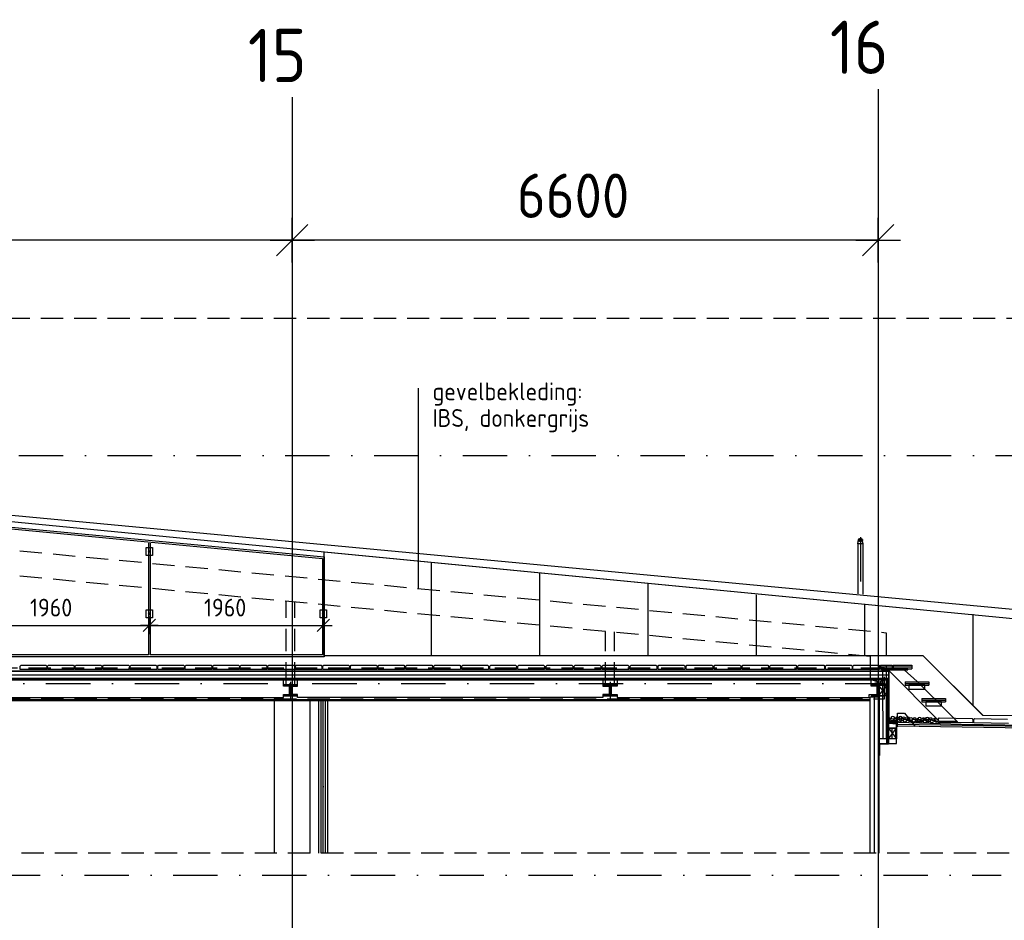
# Model space of a CAD drawing. Extents: x 45255 to 166574, y 102070 to 129901.
# Tile 20 of 21: x 141052 to 152143, y 117729 to 127868. Entities that reach past the tile are written whole.
import ezdxf
from ezdxf.enums import TextEntityAlignment as Align

# ---------------------------------------------------------------- set-up
doc = ezdxf.new("R2010")
doc.units = 0
doc.header["$LTSCALE"] = 1000
doc.header["$MEASUREMENT"] = 0
doc.linetypes.add('DASHDOT', pattern=[1, 0.5, -0.25, 0, -0.25])
doc.linetypes.add('HIDDEN', pattern=[0.375, 0.25, -0.125])
for name, color, linetype in [('B02', 7, 'CONTINUOUS'), ('B03', 7, 'CONTINUOUS'), ('B06', 7, 'CONTINUOUS'), ('B07', 7, 'CONTINUOUS'), ('B20', 7, 'CONTINUOUS')]:
    doc.layers.add(name, color=color, linetype=linetype)
doc.styles.add('TXT', font='isocp.shx')

# ---------------------------------------------------------------- blocks, each defined once
blk = doc.blocks.new('B__DIM')
at = {"layer": 'B07', "color": 1, "linetype": 'Continuous'}
for p, q in [((0, -500), (0, 500)), ((-353.55, -353.55), (353.55, 353.55)), ((-500, 0), (500, 0))]:
    blk.add_line(p, q, dxfattribs=at)
blk = doc.blocks.new('*D0')
at = {"layer": 'B07', "color": 1, "linetype": 'Continuous'}
for p, q in [((123584.6304, 119854.5677), (125384.4304, 119854.5677)), ((125384.4304, 119854.5677), (127084.1104, 119854.5677)), ((127084.1104, 119854.5677), (130084.1104, 119854.5677)), ((130084.1104, 119854.5677), (131203.6304, 119854.5677)), ((131203.6304, 119854.5677), (131704.1304, 119854.5677)), ((131704.1304, 119854.5677), (133604.1304, 119854.5677)), ((133604.1304, 119854.5677), (135504.1304, 119854.5677)), ((135504.1304, 119854.5677), (137404.1304, 119854.5677)), ((137404.1304, 119854.5677), (139304.1304, 119854.5677)), ((139304.1304, 119854.5677), (141264.1304, 119854.5677)), ((141264.1304, 119854.5677), (143224.1204, 119854.5677))]:
    blk.add_line(p, q, dxfattribs=at)
at = {"layer": 'B07', "color": 1, "linetype": 'Continuous', "xscale": 0.2, "yscale": 0.2, "rotation": 180}
for p in [(123584.6304, 119854.5677), (125384.4304, 119854.5677), (127084.1104, 119854.5677), (130084.1104, 119854.5677), (131203.6304, 119854.5677), (131704.1304, 119854.5677), (133604.1304, 119854.5677), (135504.1304, 119854.5677), (137404.1304, 119854.5677), (139304.1304, 119854.5677), (141264.1304, 119854.5677)]:
    blk.add_blockref('B__DIM', p, dxfattribs=at)
at = {"layer": 'B07', "color": 1, "linetype": 'Continuous', "xscale": 0.2, "yscale": 0.2}
blk.add_blockref('B__DIM', (143224.1204, 119854.5677), dxfattribs=at)
at = {"layer": 'B07', "color": 1, "linetype": 'Continuous', "style": 'TXT'}
for s, p in [('1800', (124120.7504, 120054.5677)), ('1700', (125870.4904, 120054.5677)), ('3000', (128220.3304, 120054.5677)), ('1120', (130280.0904, 120054.5677)), ('500', (131189.3104, 120054.5677)), ('1900', (132290.3504, 120054.5677)), ('1900', (134190.3504, 120054.5677)), ('1900', (136090.3504, 120054.5677)), ('1900', (137990.3504, 120054.5677)), ('1960', (139920.3504, 120054.5677)), ('1960', (141880.3504, 120054.5677))]:
    blk.add_text(s, height=199.99998, dxfattribs=at).set_placement(p, align=Align.MIDDLE_LEFT)

msp = doc.modelspace()

# ---------------------------------------------------------------- linework, layer by layer
at = {"layer": 'B02', "color": 8, "linetype": 'Continuous'}
for p, q in [((144122, 126997), (144122, 102621)), ((150722, 127084), (150722, 102621)), ((150722, 127084), (150722, 102621))]:
    msp.add_line(p, q, dxfattribs=at)
at = {"layer": 'B02', "color": 8, "linetype": 'DASHDOT'}
for p, q in [((124041, 122962), (153553, 122962)), ((48772, 118237), (152108, 118237))]:
    msp.add_line(p, q, dxfattribs=at)
at = {"layer": 'B03', "color": 8, "linetype": 'Continuous'}
for p, q in [((124755, 123781), (162418, 120145)), ((124920, 123793), (162414, 120276)), ((124846, 123676), (144482, 121822)), ((129842, 123184), (144462, 121804)), ((150492, 121966), (150502, 122016)), ((150552, 121966), (150542, 122016)), ((142477, 121926), (142547, 121926)), ((142477, 121836), (142477, 121926)), ((142502, 121974), (142502, 120717)), ((142522, 121974), (142522, 120717)), ((142547, 121926), (142547, 121836)), ((150552, 121966), (150492, 121966)), ((150492, 121966), (150492, 121404)), ((150552, 121399), (150552, 121966)), ((142547, 121836), (142477, 121836)), ((144462, 121804), (144462, 120717)), ((144482, 121878), (162418, 120145)), ((144482, 120707), (144482, 121878)), ((144482, 121822), (144482, 120697)), ((144482, 120707), (144482, 121815)), ((145692, 120707), (145692, 121758)), ((146912, 120707), (146912, 121639)), ((148132, 120707), (148132, 121523)), ((149352, 120707), (149352, 121392)), ((142477, 121226), (142547, 121226)), ((142477, 121136), (142477, 121226)), ((142547, 121226), (142547, 121136)), ((144437, 121226), (144507, 121226)), ((144437, 121136), (144437, 121226)), ((144507, 121226), (144507, 121136)), ((150572, 120707), (150572, 121290)), ((142547, 121136), (142477, 121136)), ((144507, 121136), (144437, 121136)), ((151792, 120145), (151792, 121176)), ((144482, 120697), (132462, 120697)), ((142502, 120717), (140562, 120717)), ((144462, 120717), (142522, 120717)), ((151228, 120707), (144482, 120707)), ((151228, 120707), (144482, 120707)), ((151228, 120707), (151901, 120037)), ((151901, 120036), (151228, 120707)), ((141057, 120592), (141067, 120602)), ((141057, 120552), (141057, 120592)), ((141067, 120602), (141347, 120602)), ((141347, 120602), (141357, 120592)), ((141357, 120592), (141357, 120552)), ((141367, 120592), (141377, 120602)), ((141367, 120552), (141367, 120592)), ((141377, 120602), (141657, 120602)), ((141657, 120602), (141667, 120592)), ((141667, 120592), (141667, 120552)), ((141677, 120592), (141687, 120602)), ((141677, 120552), (141677, 120592)), ((141687, 120602), (141967, 120602)), ((141967, 120602), (141977, 120592)), ((141977, 120592), (141977, 120552)), ((141987, 120592), (141997, 120602)), ((141987, 120552), (141987, 120592)), ((141997, 120602), (142277, 120602)), ((142277, 120602), (142287, 120592)), ((142287, 120592), (142287, 120552)), ((142297, 120592), (142307, 120602)), ((142297, 120552), (142297, 120592)), ((142307, 120602), (142587, 120602)), ((142587, 120602), (142597, 120592)), ((142597, 120592), (142597, 120552)), ((142607, 120592), (142617, 120602)), ((142607, 120552), (142607, 120592)), ((142617, 120602), (142897, 120602)), ((142897, 120602), (142907, 120592)), ((142907, 120592), (142907, 120552)), ((142917, 120592), (142927, 120602)), ((142917, 120552), (142917, 120592)), ((142927, 120602), (143207, 120602)), ((143207, 120602), (143217, 120592)), ((143217, 120592), (143217, 120552)), ((143227, 120592), (143237, 120602)), ((143227, 120552), (143227, 120592)), ((143237, 120602), (143517, 120602)), ((143517, 120602), (143527, 120592)), ((143527, 120592), (143527, 120552)), ((143537, 120592), (143547, 120602)), ((143537, 120552), (143537, 120592)), ((143547, 120602), (143827, 120602)), ((143827, 120602), (143837, 120592)), ((143837, 120592), (143837, 120552)), ((143847, 120592), (143857, 120602)), ((143847, 120552), (143847, 120592)), ((143857, 120602), (144137, 120602)), ((144137, 120602), (144147, 120592)), ((144147, 120592), (144147, 120552)), ((144157, 120592), (144167, 120602)), ((144157, 120552), (144157, 120592)), ((144167, 120602), (144447, 120602)), ((144447, 120602), (144457, 120592)), ((144457, 120592), (144457, 120552)), ((144467, 120592), (144477, 120602)), ((144467, 120552), (144467, 120592)), ((144477, 120602), (144757, 120602)), ((144757, 120602), (144767, 120592)), ((144767, 120592), (144767, 120552)), ((144777, 120592), (144787, 120602)), ((144777, 120552), (144777, 120592)), ((144787, 120602), (145067, 120602)), ((145067, 120602), (145077, 120592)), ((145077, 120592), (145077, 120552)), ((145088, 120592), (145098, 120602)), ((145088, 120552), (145088, 120592)), ((145098, 120602), (145378, 120602)), ((145378, 120602), (145388, 120592)), ((145388, 120592), (145388, 120552)), ((145403, 120592), (145413, 120602)), ((145403, 120552), (145403, 120592)), ((145413, 120602), (145693, 120602)), ((145693, 120602), (145703, 120592)), ((145703, 120592), (145703, 120552)), ((145718, 120592), (145728, 120602)), ((145718, 120552), (145718, 120592)), ((145728, 120602), (146008, 120602)), ((146008, 120602), (146018, 120592)), ((146018, 120592), (146018, 120552)), ((146033, 120592), (146043, 120602)), ((146033, 120552), (146033, 120592)), ((146043, 120602), (146323, 120602)), ((146323, 120602), (146333, 120592)), ((146333, 120592), (146333, 120552)), ((146348, 120592), (146358, 120602)), ((146348, 120552), (146348, 120592)), ((146358, 120602), (146638, 120602)), ((146638, 120602), (146648, 120592)), ((146648, 120592), (146648, 120552)), ((146663, 120592), (146673, 120602)), ((146663, 120552), (146663, 120592)), ((146673, 120602), (146953, 120602)), ((146953, 120602), (146963, 120592)), ((146963, 120592), (146963, 120552)), ((146983, 120592), (146993, 120602)), ((146983, 120552), (146983, 120592)), ((146993, 120602), (147273, 120602)), ((147273, 120602), (147283, 120592)), ((147283, 120592), (147283, 120552)), ((147298, 120592), (147308, 120602)), ((147298, 120552), (147298, 120592)), ((147308, 120602), (147588, 120602)), ((147588, 120602), (147598, 120592)), ((147598, 120592), (147598, 120552)), ((147613, 120592), (147623, 120602)), ((147613, 120552), (147613, 120592)), ((147623, 120602), (147903, 120602)), ((147903, 120602), (147913, 120592)), ((147913, 120592), (147913, 120552)), ((147928, 120592), (147938, 120602)), ((147928, 120552), (147928, 120592)), ((147938, 120602), (148218, 120602)), ((148218, 120602), (148228, 120592)), ((148228, 120592), (148228, 120552)), ((148243, 120592), (148253, 120602)), ((148243, 120552), (148243, 120592)), ((148253, 120602), (148533, 120602)), ((148533, 120602), (148543, 120592)), ((148543, 120592), (148543, 120552)), ((148558, 120592), (148568, 120602)), ((148558, 120552), (148558, 120592)), ((148568, 120602), (148848, 120602)), ((148848, 120602), (148858, 120592)), ((148858, 120592), (148858, 120552)), ((148873, 120592), (148883, 120602)), ((148873, 120552), (148873, 120592)), ((148883, 120602), (149163, 120602)), ((149163, 120602), (149173, 120592)), ((149173, 120592), (149173, 120552)), ((149188, 120592), (149198, 120602)), ((149188, 120552), (149188, 120592)), ((149198, 120602), (149478, 120602)), ((149478, 120602), (149488, 120592)), ((149488, 120592), (149488, 120552)), ((149503, 120592), (149513, 120602)), ((149503, 120552), (149503, 120592)), ((149513, 120602), (149793, 120602)), ((149793, 120602), (149803, 120592)), ((149803, 120592), (149803, 120552)), ((149818, 120592), (149828, 120602)), ((149818, 120552), (149818, 120592)), ((149828, 120602), (150108, 120602)), ((150108, 120602), (150118, 120592)), ((150118, 120592), (150118, 120552)), ((150128, 120592), (150138, 120602)), ((150128, 120552), (150128, 120592)), ((150138, 120602), (150418, 120602)), ((150418, 120602), (150428, 120592)), ((150428, 120592), (150428, 120552)), ((150438, 120592), (150448, 120602)), ((150438, 120552), (150438, 120592)), ((150448, 120602), (150728, 120602)), ((150728, 120602), (150738, 120592)), ((150738, 120592), (150738, 120552)), ((150748, 120602), (150748, 120562)), ((150748, 120602), (150881, 120602)), ((150748, 120582), (150881, 120582)), ((150748, 120562), (150881, 120562)), ((151056, 120562), (150758, 120562)), ((150758, 120562), (150758, 120550)), ((150881, 120602), (150881, 120562)), ((150891, 120602), (150891, 120562)), ((150891, 120602), (151101, 120602)), ((150891, 120582), (151101, 120582)), ((150891, 120562), (151101, 120562)), ((151056, 120550), (151056, 120562)), ((151101, 120602), (151101, 120562)), ((133224, 120538), (150841, 120538)), ((133227, 120533), (150839, 120533)), ((133243, 120494), (150839, 120494)), ((133258, 120454), (150839, 120454)), ((133260, 120454), (150839, 120454)), ((133262, 120444), (150839, 120444)), ((141357, 120552), (141057, 120552)), ((141667, 120552), (141367, 120552)), ((141977, 120552), (141677, 120552)), ((142287, 120552), (141987, 120552)), ((142597, 120552), (142297, 120552)), ((142907, 120552), (142607, 120552)), ((143217, 120552), (142917, 120552)), ((143527, 120552), (143227, 120552)), ((143837, 120552), (143537, 120552)), ((144147, 120552), (143847, 120552)), ((144457, 120552), (144157, 120552)), ((144767, 120552), (144467, 120552)), ((145077, 120552), (144777, 120552)), ((145388, 120552), (145088, 120552)), ((145703, 120552), (145403, 120552)), ((146018, 120552), (145718, 120552)), ((146333, 120552), (146033, 120552)), ((146648, 120552), (146348, 120552)), ((146963, 120552), (146663, 120552)), ((147283, 120552), (146983, 120552)), ((147598, 120552), (147298, 120552)), ((147913, 120552), (147613, 120552)), ((148228, 120552), (147928, 120552)), ((148543, 120552), (148243, 120552)), ((148858, 120552), (148558, 120552)), ((149173, 120552), (148873, 120552)), ((149488, 120552), (149188, 120552)), ((149803, 120552), (149503, 120552)), ((150118, 120552), (149818, 120552)), ((150428, 120552), (150128, 120552)), ((150738, 120552), (150438, 120552)), ((150758, 120550), (151056, 120550)), ((150758, 120550), (151015, 120550)), ((150833, 120549), (151414, 119968)), ((150839, 120533), (150839, 120452)), ((150839, 120435), (150839, 120454)), ((150841, 120538), (150841, 119966)), ((151015, 120550), (151162, 120417)), ((133266, 120435), (150839, 120435)), ((144022, 120435), (140582, 120435)), ((144022, 120366), (144022, 120435)), ((144090, 120366), (144022, 120366)), ((144088, 120376), (144032, 120384)), ((144032, 120384), (144172, 120384)), ((144032, 120376), (144032, 120384)), ((144032, 120384), (144088, 120376)), ((144032, 120376), (144032, 120384)), ((144032, 120384), (144172, 120384)), ((144088, 120376), (144032, 120376)), ((144088, 120376), (144032, 120376)), ((144088, 120376), (144172, 120384)), ((144172, 120384), (144088, 120376)), ((144090, 120376), (144088, 120376)), ((144088, 120376), (144110, 120374)), ((144088, 120376), (144112, 120375)), ((144110, 120374), (144088, 120376)), ((144088, 120376), (144115, 120376)), ((144112, 120375), (144088, 120376)), ((144088, 120376), (144117, 120376)), ((144115, 120376), (144088, 120376)), ((144088, 120376), (144172, 120376)), ((144117, 120376), (144088, 120376)), ((144172, 120376), (144088, 120376)), ((144090, 120376), (144088, 120376)), ((144093, 120375), (144090, 120376)), ((144090, 120376), (144108, 120372)), ((144090, 120376), (144110, 120374)), ((144108, 120372), (144090, 120376)), ((144110, 120374), (144090, 120376)), ((144093, 120375), (144090, 120376)), ((144090, 120270), (144090, 120366)), ((144095, 120374), (144093, 120375)), ((144093, 120375), (144106, 120369)), ((144093, 120375), (144107, 120371)), ((144106, 120369), (144093, 120375)), ((144093, 120375), (144108, 120372)), ((144107, 120371), (144093, 120375)), ((144108, 120372), (144093, 120375)), ((144095, 120374), (144093, 120375)), ((144096, 120372), (144095, 120374)), ((144095, 120374), (144105, 120366)), ((144095, 120374), (144106, 120369)), ((144105, 120366), (144095, 120374)), ((144106, 120369), (144095, 120374)), ((144096, 120372), (144095, 120374)), ((144098, 120371), (144096, 120372)), ((144096, 120372), (144105, 120364)), ((144096, 120372), (144105, 120366)), ((144105, 120364), (144096, 120372)), ((144105, 120366), (144096, 120372)), ((144098, 120371), (144096, 120372)), ((144099, 120369), (144098, 120371)), ((144098, 120371), (144105, 120364)), ((144105, 120364), (144098, 120371)), ((144099, 120369), (144098, 120371)), ((144100, 120366), (144099, 120369)), ((144099, 120369), (144105, 120364)), ((144105, 120364), (144099, 120369)), ((144100, 120366), (144099, 120369)), ((144100, 120364), (144100, 120366)), ((144100, 120366), (144105, 120364)), ((144105, 120364), (144100, 120366)), ((144100, 120364), (144100, 120366)), ((144100, 120272), (144100, 120364)), ((144100, 120364), (144105, 120272)), ((144100, 120364), (144105, 120364)), ((144105, 120272), (144100, 120364)), ((144105, 120364), (144100, 120364)), ((144100, 120272), (144100, 120364)), ((144106, 120369), (144105, 120366)), ((144106, 120369), (144105, 120366)), ((144105, 120366), (144105, 120364)), ((144105, 120366), (144105, 120364)), ((144105, 120364), (144105, 120272)), ((144105, 120364), (144105, 120272)), ((144107, 120371), (144106, 120369)), ((144107, 120371), (144106, 120369)), ((144108, 120372), (144107, 120371)), ((144108, 120372), (144107, 120371)), ((144110, 120374), (144108, 120372)), ((144110, 120374), (144108, 120372)), ((144112, 120375), (144110, 120374)), ((144112, 120375), (144110, 120374)), ((144115, 120376), (144112, 120375)), ((144115, 120376), (144112, 120375)), ((144117, 120376), (144115, 120376)), ((144117, 120376), (144115, 120376)), ((144115, 120270), (144115, 120366)), ((144115, 120366), (144182, 120366)), ((144172, 120376), (144117, 120376)), ((144172, 120376), (144117, 120376)), ((144172, 120384), (144172, 120376)), ((144172, 120384), (144172, 120376)), ((144182, 120366), (144182, 120435)), ((144182, 120435), (147622, 120435)), ((147622, 120435), (147622, 120366)), ((147622, 120366), (147690, 120366)), ((147688, 120376), (147632, 120384)), ((147632, 120384), (147772, 120384)), ((147632, 120376), (147632, 120384)), ((147632, 120384), (147688, 120376)), ((147632, 120376), (147632, 120384)), ((147632, 120384), (147772, 120384)), ((147688, 120376), (147632, 120376)), ((147688, 120376), (147632, 120376)), ((147688, 120376), (147772, 120384)), ((147772, 120384), (147688, 120376)), ((147690, 120376), (147688, 120376)), ((147688, 120376), (147710, 120374)), ((147688, 120376), (147712, 120375)), ((147710, 120374), (147688, 120376)), ((147688, 120376), (147715, 120376)), ((147712, 120375), (147688, 120376)), ((147688, 120376), (147717, 120376)), ((147715, 120376), (147688, 120376)), ((147688, 120376), (147772, 120376)), ((147717, 120376), (147688, 120376)), ((147772, 120376), (147688, 120376)), ((147690, 120376), (147688, 120376)), ((147693, 120375), (147690, 120376)), ((147690, 120376), (147708, 120372)), ((147690, 120376), (147710, 120374)), ((147708, 120372), (147690, 120376)), ((147710, 120374), (147690, 120376)), ((147693, 120375), (147690, 120376)), ((147690, 120366), (147690, 120270)), ((147695, 120374), (147693, 120375)), ((147693, 120375), (147706, 120369)), ((147693, 120375), (147707, 120371)), ((147706, 120369), (147693, 120375)), ((147693, 120375), (147708, 120372)), ((147707, 120371), (147693, 120375)), ((147708, 120372), (147693, 120375)), ((147695, 120374), (147693, 120375)), ((147696, 120372), (147695, 120374)), ((147695, 120374), (147705, 120366)), ((147695, 120374), (147706, 120369)), ((147705, 120366), (147695, 120374)), ((147706, 120369), (147695, 120374)), ((147696, 120372), (147695, 120374)), ((147698, 120371), (147696, 120372)), ((147696, 120372), (147705, 120364)), ((147696, 120372), (147705, 120366)), ((147705, 120364), (147696, 120372)), ((147705, 120366), (147696, 120372)), ((147698, 120371), (147696, 120372)), ((147699, 120369), (147698, 120371)), ((147698, 120371), (147705, 120364)), ((147705, 120364), (147698, 120371)), ((147699, 120369), (147698, 120371)), ((147700, 120366), (147699, 120369)), ((147699, 120369), (147705, 120364)), ((147705, 120364), (147699, 120369)), ((147700, 120366), (147699, 120369)), ((147700, 120364), (147700, 120366)), ((147700, 120366), (147705, 120364)), ((147705, 120364), (147700, 120366)), ((147700, 120364), (147700, 120366)), ((147700, 120272), (147700, 120364)), ((147700, 120364), (147705, 120272)), ((147700, 120364), (147705, 120364)), ((147705, 120272), (147700, 120364)), ((147705, 120364), (147700, 120364)), ((147700, 120272), (147700, 120364)), ((147706, 120369), (147705, 120366)), ((147706, 120369), (147705, 120366)), ((147705, 120366), (147705, 120364)), ((147705, 120366), (147705, 120364)), ((147705, 120364), (147705, 120272)), ((147705, 120364), (147705, 120272)), ((147707, 120371), (147706, 120369)), ((147707, 120371), (147706, 120369)), ((147708, 120372), (147707, 120371)), ((147708, 120372), (147707, 120371)), ((147710, 120374), (147708, 120372)), ((147710, 120374), (147708, 120372)), ((147712, 120375), (147710, 120374)), ((147712, 120375), (147710, 120374)), ((147715, 120376), (147712, 120375)), ((147715, 120376), (147712, 120375)), ((147717, 120376), (147715, 120376)), ((147717, 120376), (147715, 120376)), ((147782, 120366), (147715, 120366)), ((147715, 120366), (147715, 120270)), ((147772, 120376), (147717, 120376)), ((147772, 120376), (147717, 120376)), ((147772, 120384), (147772, 120376)), ((147772, 120384), (147772, 120376)), ((147782, 120435), (147782, 120366)), ((150642, 120435), (147782, 120435)), ((150642, 120366), (150642, 120435)), ((150821, 120435), (150642, 120384)), ((150821, 120384), (150642, 120435)), ((150642, 120384), (150821, 120384)), ((150710, 120366), (150642, 120366)), ((150708, 120376), (150652, 120384)), ((150652, 120384), (150792, 120384)), ((150652, 120376), (150652, 120384)), ((150652, 120384), (150708, 120376)), ((150652, 120376), (150652, 120384)), ((150652, 120384), (150792, 120384)), ((150708, 120376), (150652, 120376)), ((150708, 120376), (150652, 120376)), ((150708, 120376), (150792, 120384)), ((150792, 120384), (150708, 120376)), ((150710, 120376), (150708, 120376)), ((150708, 120376), (150730, 120374)), ((150708, 120376), (150732, 120375)), ((150730, 120374), (150708, 120376)), ((150708, 120376), (150735, 120376)), ((150732, 120375), (150708, 120376)), ((150708, 120376), (150737, 120376)), ((150735, 120376), (150708, 120376)), ((150708, 120376), (150792, 120376)), ((150737, 120376), (150708, 120376)), ((150792, 120376), (150708, 120376)), ((150710, 120376), (150708, 120376)), ((150713, 120375), (150710, 120376)), ((150710, 120376), (150728, 120372)), ((150710, 120376), (150730, 120374)), ((150728, 120372), (150710, 120376)), ((150730, 120374), (150710, 120376)), ((150713, 120375), (150710, 120376)), ((150710, 120270), (150710, 120366)), ((150715, 120374), (150713, 120375)), ((150713, 120375), (150726, 120369)), ((150713, 120375), (150727, 120371)), ((150726, 120369), (150713, 120375)), ((150713, 120375), (150728, 120372)), ((150727, 120371), (150713, 120375)), ((150728, 120372), (150713, 120375)), ((150715, 120374), (150713, 120375)), ((150716, 120372), (150715, 120374)), ((150715, 120374), (150725, 120366)), ((150715, 120374), (150726, 120369)), ((150725, 120366), (150715, 120374)), ((150726, 120369), (150715, 120374)), ((150716, 120372), (150715, 120374)), ((150718, 120371), (150716, 120372)), ((150716, 120372), (150725, 120364)), ((150716, 120372), (150725, 120366)), ((150725, 120364), (150716, 120372)), ((150725, 120366), (150716, 120372)), ((150718, 120371), (150716, 120372)), ((150719, 120369), (150718, 120371)), ((150718, 120371), (150725, 120364)), ((150725, 120364), (150718, 120371)), ((150719, 120369), (150718, 120371)), ((150720, 120366), (150719, 120369)), ((150719, 120369), (150725, 120364)), ((150725, 120364), (150719, 120369)), ((150720, 120366), (150719, 120369)), ((150720, 120364), (150720, 120366)), ((150720, 120366), (150725, 120364)), ((150725, 120364), (150720, 120366)), ((150720, 120364), (150720, 120366)), ((150720, 120272), (150720, 120364)), ((150720, 120364), (150725, 120272)), ((150720, 120364), (150725, 120364)), ((150725, 120272), (150720, 120364)), ((150725, 120364), (150720, 120364)), ((150720, 120272), (150720, 120364)), ((150726, 120369), (150725, 120366)), ((150726, 120369), (150725, 120366)), ((150725, 120366), (150725, 120364)), ((150725, 120366), (150725, 120364)), ((150725, 120364), (150725, 120272)), ((150725, 120364), (150725, 120272)), ((150727, 120371), (150726, 120369)), ((150727, 120371), (150726, 120369)), ((150728, 120372), (150727, 120371)), ((150728, 120372), (150727, 120371)), ((150821, 120376), (150728, 120264)), ((150730, 120374), (150728, 120372)), ((150730, 120374), (150728, 120372)), ((150821, 120260), (150728, 120372)), ((150732, 120375), (150730, 120374)), ((150732, 120375), (150730, 120374)), ((150735, 120376), (150732, 120375)), ((150735, 120376), (150732, 120375)), ((150732, 120360), (150733, 119774)), ((150737, 120376), (150735, 120376)), ((150737, 120376), (150735, 120376)), ((150792, 120376), (150737, 120376)), ((150792, 120376), (150737, 120376)), ((150772, 120400), (150773, 119774)), ((150792, 120384), (150792, 120376)), ((150792, 120384), (150792, 120376)), ((150792, 120376), (150821, 120376)), ((150812, 120440), (150813, 119774)), ((150821, 120435), (150821, 119721)), ((150830, 120435), (150830, 119721)), ((150839, 120435), (150839, 119721)), ((151024, 120415), (151024, 120375)), ((151024, 120415), (151294, 120415)), ((151024, 120395), (151294, 120395)), ((151024, 120375), (151294, 120375)), ((151249, 120375), (151069, 120375)), ((151069, 120375), (151069, 120330)), ((151249, 120330), (151249, 120375)), ((151294, 120415), (151294, 120375)), ((140582, 120236), (144022, 120236)), ((144022, 120236), (144022, 120270)), ((144022, 120270), (144090, 120270)), ((144172, 120252), (144032, 120260)), ((144032, 120260), (144088, 120260)), ((144032, 120252), (144032, 120260)), ((144032, 120260), (144172, 120252)), ((144032, 120252), (144032, 120260)), ((144032, 120260), (144088, 120260)), ((144172, 120252), (144032, 120252)), ((144172, 120252), (144032, 120252)), ((144172, 120252), (144088, 120260)), ((144088, 120260), (144090, 120260)), ((144088, 120260), (144172, 120252)), ((144088, 120260), (144090, 120260)), ((144090, 120260), (144093, 120261)), ((144090, 120260), (144093, 120261)), ((144172, 120252), (144090, 120260)), ((144090, 120260), (144172, 120252)), ((144093, 120261), (144095, 120262)), ((144093, 120261), (144095, 120262)), ((144172, 120252), (144093, 120261)), ((144093, 120261), (144172, 120252)), ((144095, 120262), (144096, 120264)), ((144095, 120262), (144096, 120264)), ((144115, 120260), (144095, 120262)), ((144117, 120260), (144095, 120262)), ((144095, 120262), (144115, 120260)), ((144172, 120252), (144095, 120262)), ((144095, 120262), (144117, 120260)), ((144095, 120262), (144172, 120252)), ((144096, 120264), (144098, 120265)), ((144096, 120264), (144098, 120265)), ((144112, 120261), (144096, 120264)), ((144115, 120260), (144096, 120264)), ((144096, 120264), (144112, 120261)), ((144096, 120264), (144115, 120260)), ((144098, 120265), (144099, 120267)), ((144098, 120265), (144099, 120267)), ((144112, 120261), (144098, 120265)), ((144098, 120265), (144112, 120261)), ((144099, 120267), (144100, 120270)), ((144099, 120267), (144100, 120270)), ((144110, 120262), (144099, 120267)), ((144112, 120261), (144099, 120267)), ((144099, 120267), (144110, 120262)), ((144099, 120267), (144112, 120261)), ((144105, 120272), (144100, 120272)), ((144105, 120270), (144100, 120272)), ((144100, 120272), (144105, 120272)), ((144106, 120267), (144100, 120272)), ((144100, 120272), (144105, 120270)), ((144107, 120265), (144100, 120272)), ((144100, 120272), (144106, 120267)), ((144108, 120264), (144100, 120272)), ((144100, 120272), (144107, 120265)), ((144100, 120270), (144100, 120272)), ((144100, 120272), (144108, 120264)), ((144100, 120270), (144100, 120272)), ((144108, 120264), (144100, 120270)), ((144110, 120262), (144100, 120270)), ((144100, 120270), (144108, 120264)), ((144100, 120270), (144110, 120262)), ((144105, 120272), (144105, 120270)), ((144105, 120272), (144105, 120270)), ((144105, 120270), (144106, 120267)), ((144105, 120270), (144106, 120267)), ((144106, 120267), (144107, 120265)), ((144106, 120267), (144107, 120265)), ((144107, 120265), (144108, 120264)), ((144107, 120265), (144108, 120264)), ((144108, 120264), (144110, 120262)), ((144108, 120264), (144110, 120262)), ((144110, 120262), (144112, 120261)), ((144110, 120262), (144112, 120261)), ((144112, 120261), (144115, 120260)), ((144112, 120261), (144115, 120260)), ((144182, 120270), (144115, 120270)), ((144115, 120260), (144117, 120260)), ((144115, 120260), (144117, 120260)), ((144117, 120260), (144172, 120252)), ((144117, 120260), (144172, 120260)), ((144172, 120252), (144117, 120260)), ((144117, 120260), (144172, 120260)), ((144172, 120260), (144172, 120252)), ((144172, 120260), (144172, 120252)), ((144182, 120236), (144182, 120270)), ((147622, 120236), (144182, 120236)), ((147690, 120270), (147622, 120270)), ((147622, 120270), (147622, 120236)), ((147772, 120252), (147632, 120260)), ((147632, 120260), (147688, 120260)), ((147632, 120252), (147632, 120260)), ((147632, 120260), (147772, 120252)), ((147632, 120252), (147632, 120260)), ((147632, 120260), (147688, 120260)), ((147772, 120252), (147632, 120252)), ((147772, 120252), (147632, 120252)), ((147772, 120252), (147688, 120260)), ((147688, 120260), (147690, 120260)), ((147688, 120260), (147772, 120252)), ((147688, 120260), (147690, 120260)), ((147690, 120260), (147693, 120261)), ((147690, 120260), (147693, 120261)), ((147772, 120252), (147690, 120260)), ((147690, 120260), (147772, 120252)), ((147693, 120261), (147695, 120262)), ((147693, 120261), (147695, 120262)), ((147772, 120252), (147693, 120261)), ((147693, 120261), (147772, 120252)), ((147695, 120262), (147696, 120264)), ((147695, 120262), (147696, 120264)), ((147715, 120260), (147695, 120262)), ((147717, 120260), (147695, 120262)), ((147695, 120262), (147715, 120260)), ((147772, 120252), (147695, 120262)), ((147695, 120262), (147717, 120260)), ((147695, 120262), (147772, 120252)), ((147696, 120264), (147698, 120265)), ((147696, 120264), (147698, 120265)), ((147712, 120261), (147696, 120264)), ((147715, 120260), (147696, 120264)), ((147696, 120264), (147712, 120261)), ((147696, 120264), (147715, 120260)), ((147698, 120265), (147699, 120267)), ((147698, 120265), (147699, 120267)), ((147712, 120261), (147698, 120265)), ((147698, 120265), (147712, 120261)), ((147699, 120267), (147700, 120270)), ((147699, 120267), (147700, 120270)), ((147710, 120262), (147699, 120267)), ((147712, 120261), (147699, 120267)), ((147699, 120267), (147710, 120262)), ((147699, 120267), (147712, 120261)), ((147705, 120272), (147700, 120272)), ((147705, 120270), (147700, 120272)), ((147700, 120272), (147705, 120272)), ((147706, 120267), (147700, 120272)), ((147700, 120272), (147705, 120270)), ((147707, 120265), (147700, 120272)), ((147700, 120272), (147706, 120267)), ((147708, 120264), (147700, 120272)), ((147700, 120272), (147707, 120265)), ((147700, 120270), (147700, 120272)), ((147700, 120272), (147708, 120264)), ((147700, 120270), (147700, 120272)), ((147708, 120264), (147700, 120270)), ((147710, 120262), (147700, 120270)), ((147700, 120270), (147708, 120264)), ((147700, 120270), (147710, 120262)), ((147705, 120272), (147705, 120270)), ((147705, 120272), (147705, 120270)), ((147705, 120270), (147706, 120267)), ((147705, 120270), (147706, 120267)), ((147706, 120267), (147707, 120265)), ((147706, 120267), (147707, 120265)), ((147707, 120265), (147708, 120264)), ((147707, 120265), (147708, 120264)), ((147708, 120264), (147710, 120262)), ((147708, 120264), (147710, 120262)), ((147710, 120262), (147712, 120261)), ((147710, 120262), (147712, 120261)), ((147712, 120261), (147715, 120260)), ((147712, 120261), (147715, 120260)), ((147715, 120270), (147782, 120270)), ((147715, 120260), (147717, 120260)), ((147715, 120260), (147717, 120260)), ((147717, 120260), (147772, 120252)), ((147717, 120260), (147772, 120260)), ((147772, 120252), (147717, 120260)), ((147717, 120260), (147772, 120260)), ((147772, 120260), (147772, 120252)), ((147772, 120260), (147772, 120252)), ((147782, 120270), (147782, 120236)), ((147782, 120236), (150622, 120236)), ((150622, 120236), (150622, 120270)), ((150622, 120270), (150710, 120270)), ((150732, 120242), (150632, 120242)), ((150632, 118486), (150632, 120242)), ((150792, 120252), (150652, 120260)), ((150652, 120260), (150708, 120260)), ((150652, 120252), (150652, 120260)), ((150652, 120260), (150792, 120252)), ((150652, 120252), (150652, 120260)), ((150652, 120260), (150708, 120260)), ((150792, 120252), (150652, 120252)), ((150792, 120252), (150652, 120252)), ((150682, 118486), (150682, 120242)), ((150792, 120252), (150708, 120260)), ((150708, 120260), (150710, 120260)), ((150708, 120260), (150792, 120252)), ((150708, 120260), (150710, 120260)), ((150710, 120260), (150713, 120261)), ((150710, 120260), (150713, 120261)), ((150792, 120252), (150710, 120260)), ((150710, 120260), (150792, 120252)), ((150713, 120261), (150715, 120262)), ((150713, 120261), (150715, 120262)), ((150792, 120252), (150713, 120261)), ((150713, 120261), (150792, 120252)), ((150715, 120262), (150716, 120264)), ((150715, 120262), (150716, 120264)), ((150735, 120260), (150715, 120262)), ((150737, 120260), (150715, 120262)), ((150715, 120262), (150735, 120260)), ((150792, 120252), (150715, 120262)), ((150715, 120262), (150737, 120260)), ((150715, 120262), (150792, 120252)), ((150716, 120264), (150718, 120265)), ((150716, 120264), (150718, 120265)), ((150732, 120261), (150716, 120264)), ((150735, 120260), (150716, 120264)), ((150716, 120264), (150732, 120261)), ((150716, 120264), (150735, 120260)), ((150718, 120265), (150719, 120267)), ((150718, 120265), (150719, 120267)), ((150732, 120261), (150718, 120265)), ((150718, 120265), (150732, 120261)), ((150719, 120267), (150720, 120270)), ((150719, 120267), (150720, 120270)), ((150730, 120262), (150719, 120267)), ((150732, 120261), (150719, 120267)), ((150719, 120267), (150730, 120262)), ((150719, 120267), (150732, 120261)), ((150725, 120272), (150720, 120272)), ((150725, 120270), (150720, 120272)), ((150720, 120272), (150725, 120272)), ((150726, 120267), (150720, 120272)), ((150720, 120272), (150725, 120270)), ((150727, 120265), (150720, 120272)), ((150720, 120272), (150726, 120267)), ((150728, 120264), (150720, 120272)), ((150720, 120272), (150727, 120265)), ((150720, 120270), (150720, 120272)), ((150720, 120272), (150728, 120264)), ((150720, 120270), (150720, 120272)), ((150728, 120264), (150720, 120270)), ((150730, 120262), (150720, 120270)), ((150720, 120270), (150728, 120264)), ((150720, 120270), (150730, 120262)), ((150725, 120272), (150725, 120270)), ((150725, 120272), (150725, 120270)), ((150725, 120270), (150726, 120267)), ((150725, 120270), (150726, 120267)), ((150726, 120267), (150727, 120265)), ((150726, 120267), (150727, 120265)), ((150727, 120265), (150728, 120264)), ((150727, 120265), (150728, 120264)), ((150728, 120264), (150730, 120262)), ((150728, 120264), (150730, 120262)), ((150730, 120262), (150732, 120261)), ((150730, 120262), (150732, 120261)), ((150732, 120261), (150735, 120260)), ((150732, 120261), (150735, 120260)), ((150732, 118486), (150732, 120242)), ((150735, 120260), (150737, 120260)), ((150735, 120260), (150737, 120260)), ((150737, 120260), (150792, 120252)), ((150737, 120260), (150792, 120260)), ((150792, 120252), (150737, 120260)), ((150737, 120260), (150792, 120260)), ((150792, 120260), (150821, 120260)), ((150792, 120260), (150792, 120252)), ((150792, 120260), (150792, 120252)), ((151069, 120330), (151249, 120330)), ((151212, 120228), (151212, 120188)), ((151212, 120228), (151482, 120228)), ((151250, 120329), (151350, 120229)), ((151482, 120228), (151482, 120188)), ((133423, 120214), (150632, 120214)), ((133426, 120208), (150632, 120208)), ((133428, 120202), (150632, 120202)), ((143922, 118486), (143922, 120222)), ((144322, 118486), (144322, 120222)), ((144422, 118486), (144422, 120222)), ((144447, 118486), (144447, 120222)), ((144472, 118486), (144472, 120222)), ((144497, 118486), (144497, 120222)), ((144522, 118486), (144522, 120222)), ((150632, 120202), (150632, 120214)), ((151212, 120208), (151482, 120208)), ((151212, 120188), (151482, 120188)), ((151437, 120188), (151257, 120188)), ((151257, 120188), (151257, 120143)), ((151257, 120143), (151437, 120143)), ((151436, 120143), (151573, 120006)), ((151437, 120143), (151437, 120188)), ((151400, 119997), (151410, 120007)), ((151410, 120007), (151779, 120001)), ((151779, 120001), (151788, 119991)), ((151800, 119991), (151810, 120001)), ((151810, 120001), (152179, 119995)), ((162418, 119919), (151901, 120036)), ((150839, 119962), (150936, 119957)), ((150839, 119955), (150936, 119949)), ((150928, 119943), (150839, 119947)), ((150839, 119947), (150839, 119894)), ((150839, 119947), (150935, 119942)), ((150839, 119894), (150928, 119774)), ((150919, 119894), (150839, 119894)), ((150839, 119774), (150928, 119894)), ((150839, 119894), (150928, 119894)), ((150839, 119774), (150839, 119894)), ((150841, 119966), (150950, 119958)), ((150879, 119774), (150879, 119894)), ((150919, 119774), (150919, 119894)), ((150928, 119894), (150928, 119943)), ((150928, 119894), (150928, 119774)), ((150935, 119942), (150936, 119957)), ((150940, 119938), (162106, 119770)), ((150940, 119918), (162115, 119750)), ((150950, 119958), (151658, 119937)), ((151399, 119957), (151400, 119997)), ((151788, 119951), (151399, 119957)), ((151658, 119937), (152863, 119919)), ((151788, 119991), (151788, 119951)), ((151799, 119951), (151800, 119991)), ((152188, 119945), (151799, 119951)), ((150821, 119774), (150732, 119774)), ((150732, 119774), (150732, 119721)), ((150732, 119721), (150821, 119721)), ((150839, 119714), (150737, 119714)), ((150737, 119714), (150737, 119583)), ((150821, 119721), (150821, 119774)), ((150821, 119721), (150839, 119721)), ((150919, 119774), (150839, 119774)), ((150928, 119774), (150839, 119774)), ((150928, 119774), (150839, 119774)), ((150839, 119774), (150839, 119721)), ((150839, 119721), (150928, 119721)), ((150928, 119721), (150928, 119774))]:
    msp.add_line(p, q, dxfattribs=at)
at = {"layer": 'B03', "color": 8, "linetype": 'HIDDEN'}
for p, q in [((124627, 123440), (150812, 120967)), ((124627, 123159), (150632, 120703)), ((144052, 120384), (144052, 121324)), ((144152, 120384), (144152, 121318)), ((147652, 120384), (147652, 120980)), ((147752, 120384), (147752, 120977)), ((150812, 120967), (150812, 120384)), ((150632, 120703), (150632, 120446)), ((133278, 120572), (150772, 120572)), ((150792, 120572), (150772, 120572)), ((150772, 120572), (150772, 120222)), ((150792, 120222), (150792, 120572)), ((151164, 120414), (151247, 120331)), ((151352, 120229), (151437, 120144)), ((133420, 120222), (150772, 120222)), ((150772, 120222), (150792, 120222)), ((150940, 119905), (150940, 120063)), ((150940, 120063), (151020, 120063)), ((151020, 120063), (151137, 119912)), ((151574, 120005), (151611, 119968)), ((151610, 119968), (151413, 119968)), ((151413, 119968), (151413, 119958)), ((151610, 119958), (151413, 119958)), ((151610, 119968), (151610, 119958))]:
    msp.add_line(p, q, dxfattribs=at)
at = {"layer": 'B03', "color": 8, "linetype": 'DASHDOT'}
for p, q in [((150492, 122011), (150553, 122011)), ((150522, 122042), (150522, 121399)), ((133347, 120396), (150783, 120396)), ((144102, 120414), (144102, 120202)), ((147702, 120414), (147702, 120202)), ((144472, 118486), (144472, 120222))]:
    msp.add_line(p, q, dxfattribs=at)
at = {"layer": 'B03', "color": 8, "linetype": 'Continuous'}
for centre, radius in [((150522, 122011), 20.5), ((142512, 121881), 8), ((142512, 121181), 8), ((144472, 121181), 8)]:
    msp.add_circle(centre, radius, dxfattribs=at)
for centre, major_axis, ratio in [((150856, 120000), (-11.8, 0), 0.723025), ((150886, 120009), (20.6, 0), 0.65114), ((150916, 119994), (17.3, 0), 0.453549), ((150932, 120010), (-11.8, 0), 0.723025), ((150956, 119998), (17.3, 0), 0.453549), ((150971, 120009), (20.6, 0), 0.65114), ((151011, 120007), (17.3, 0), 0.453549), ((151039, 119998), (17.3, 0), 0.453549), ((151064, 120009), (-11.8, 0), 0.723025), ((151092, 119996), (20.6, 0), 0.65114), ((151133, 120001), (17.3, 0), 0.453549), ((151189, 120000), (20.6, 0), 0.65114), ((151235, 120001), (-11.8, 0), 0.723025), ((151274, 120000), (20.6, 0), 0.65114), ((151314, 119998), (17.3, 0), 0.453549), ((151367, 120000), (-11.8, 0), 0.723025), ((150858, 119974), (-11.8, 0), 0.723025), ((150877, 119988), (17.3, 0), 0.453549), ((150892, 119974), (-11.8, 0), 0.723025), ((150913, 119978), (-11.8, 0), 0.723025), ((150943, 119977), (20.6, 0), 0.65114), ((150977, 119974), (-11.8, 0), 0.723025), ((150998, 119990), (17.3, 0), 0.453549), ((151023, 119977), (20.6, 0), 0.65114), ((151056, 119983), (-11.8, 0), 0.723025), ((151077, 119974), (-11.8, 0), 0.723025), ((151124, 119977), (20.6, 0), 0.65114), ((151159, 119991), (-11.8, 0), 0.723025), ((151161, 119965), (-11.8, 0), 0.723025), ((151180, 119979), (17.3, 0), 0.453549), ((151195, 119965), (-11.8, 0), 0.723025), ((151219, 119985), (17.3, 0), 0.453549), ((151216, 119969), (-11.8, 0), 0.723025), ((151246, 119968), (20.6, 0), 0.65114), ((151259, 119989), (17.3, 0), 0.453549), ((151280, 119965), (-11.8, 0), 0.723025), ((151301, 119981), (17.3, 0), 0.453549), ((151326, 119968), (20.6, 0), 0.65114), ((151342, 119989), (17.3, 0), 0.453549), ((151359, 119974), (-11.8, 0), 0.723025), ((151380, 119965), (-11.8, 0), 0.723025)]:
    msp.add_ellipse(centre, major_axis=major_axis, ratio=ratio, start_param=4.712389, end_param=10.995564, dxfattribs=at)
at = {"layer": 'B06', "color": 7, "linetype": 'HIDDEN'}
for p, q in [((124041, 124506), (164199, 124506)), ((164199, 118486), (124041, 118486))]:
    msp.add_line(p, q, dxfattribs=at)
at = {"layer": 'B06', "color": 8, "linetype": 'Continuous'}
msp.add_line((145541, 123719), (145541, 121468), dxfattribs=at)
at = {"layer": 'B20', "color": 1, "linetype": 'Continuous'}
for p, q in [((144122, 125386), (136002, 125386)), ((150722, 125386), (144122, 125386))]:
    msp.add_line(p, q, dxfattribs=at)

# ---------------------------------------------------------------- block references
at = {"layer": 'B07', "color": 1, "linetype": 'Continuous'}
msp.add_blockref('*D0', (1248, 1195), dxfattribs=at)
at = {"layer": 'B20', "color": 1, "linetype": 'Continuous', "xscale": 0.5, "yscale": 0.5}
for p in [(144122, 125386), (150722, 125386)]:
    msp.add_blockref('B__DIM', p, dxfattribs=at)

# ---------------------------------------------------------------- texts
at = {"layer": 'B02', "color": 8, "linetype": 'Continuous', "style": 'TXT'}
for s, p in [('15  ', (143622, 127165)), ('16', (150177, 127257))]:
    msp.add_text(s, height=600, dxfattribs=at).set_placement(p)
at = {"layer": 'B06', "color": 7, "linetype": 'Continuous', "style": 'TXT'}
for s, p in [('gevelbekleding:', (145702, 123784)), ('IBS, donkergrijs', (145702, 123484))]:
    msp.add_text(s, height=200, dxfattribs=at).set_placement(p, align=Align.TOP_LEFT)
at = {"layer": 'B20', "color": 1, "linetype": 'Continuous', "style": 'TXT'}
msp.add_text('6600', height=500, dxfattribs=at).set_placement((146652, 125886), align=Align.MIDDLE_LEFT)

doc.saveas('drawing.dxf')
